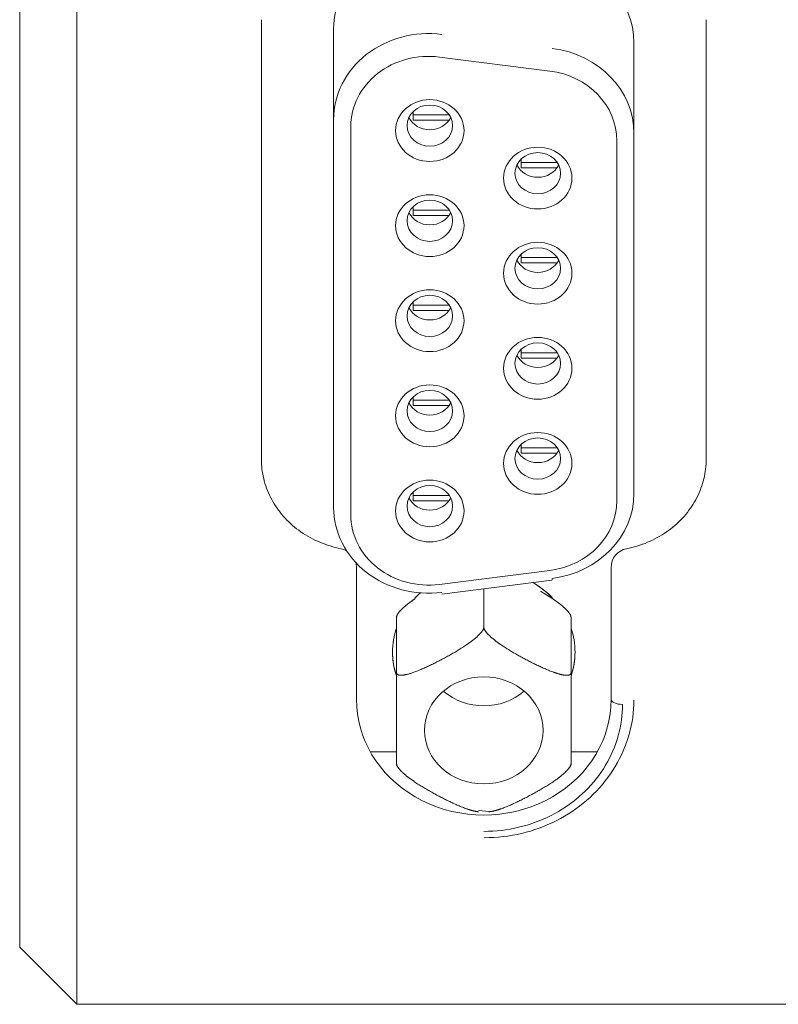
# Model space of a CAD drawing. Header units: millimetres. Extents: x 35 to 385, y -587 to 211.
# Tile 106 of 133: x 188 to 208, y -278 to -252. Entities that reach past the tile are written whole.
import ezdxf

# ---------------------------------------------------------------- set-up
doc = ezdxf.new("R2010")
doc.units = ezdxf.units.MM
doc.layers.add('1', color=7, linetype='Continuous', true_color=0xffffff)

msp = doc.modelspace()

# ---------------------------------------------------------------- linework, layer by layer
at = {"layer": '1', "color": 155, "linetype": 'Continuous', "lineweight": 18}
for p, q in [((187.979, -230.275), (187.979, -276.609)), ((187.979, -274.61), (187.979, -235.01)), ((189.479, -235.01), (189.479, -275.254)), ((194.338, -252.204), (194.338, -263.767)), ((206.038, -263.767), (206.038, -252.204)), ((196.238, -252.448), (196.238, -254.828)), ((204.138, -255.196), (204.138, -252.816)), ((199.023, -253.187), (201.923, -253.556)), ((201.923, -253.556), (199.023, -253.187)), ((198.327, -254.712), (198.327, -254.624)), ((196.238, -254.828), (196.238, -265.036)), ((199.281, -254.712), (198.327, -254.712)), ((198.327, -254.851), (198.327, -254.712)), ((199.273, -254.851), (198.327, -254.851)), ((196.688, -265.229), (196.688, -255.021)), ((196.688, -255.021), (196.688, -265.229)), ((203.688, -255.389), (203.688, -264.861)), ((203.688, -264.861), (203.688, -255.389)), ((204.138, -264.668), (204.138, -255.196)), ((201.167, -255.963), (201.167, -255.876)), ((201.167, -256.102), (201.167, -255.963)), ((202.121, -255.963), (201.167, -255.963)), ((202.113, -256.102), (201.167, -256.102)), ((198.327, -257.214), (198.327, -257.127)), ((198.327, -257.353), (198.327, -257.214)), ((199.281, -257.214), (198.327, -257.214)), ((199.273, -257.353), (198.327, -257.353)), ((201.167, -258.465), (201.167, -258.378)), ((201.167, -258.605), (201.167, -258.465)), ((202.121, -258.465), (201.167, -258.465)), ((202.113, -258.605), (201.167, -258.605)), ((198.327, -259.716), (198.327, -259.629)), ((198.327, -259.856), (198.327, -259.716)), ((199.281, -259.716), (198.327, -259.716)), ((199.273, -259.856), (198.327, -259.856)), ((201.167, -260.967), (201.167, -260.88)), ((201.167, -261.107), (201.167, -260.967)), ((202.121, -260.967), (201.167, -260.967)), ((202.113, -261.107), (201.167, -261.107)), ((198.327, -262.219), (198.327, -262.131)), ((199.281, -262.219), (198.327, -262.219)), ((198.327, -262.358), (198.327, -262.219)), ((199.273, -262.358), (198.327, -262.358)), ((201.167, -263.47), (201.167, -263.382)), ((202.121, -263.47), (201.167, -263.47)), ((201.167, -263.609), (201.167, -263.47)), ((202.113, -263.609), (201.167, -263.609)), ((198.327, -264.721), (198.327, -264.633)), ((198.327, -264.86), (198.327, -264.721)), ((199.281, -264.721), (198.327, -264.721)), ((199.273, -264.86), (198.327, -264.86)), ((196.838, -266.613), (196.838, -270.09)), ((201.923, -266.695), (199.023, -267.063)), ((199.023, -267.063), (201.923, -266.695)), ((203.538, -270.09), (203.538, -266.613)), ((199.08, -267.316), (201.98, -266.948)), ((200.188, -268.192), (200.188, -267.176)), ((197.893, -267.925), (197.893, -269.384)), ((202.483, -267.925), (202.483, -269.384)), ((197.203, -271.463), (197.893, -271.463)), ((202.483, -271.463), (203.176, -271.463)), ((187.979, -276.609), (187.979, -274.61)), ((189.479, -275.254), (189.479, -278.109)), ((189.479, -278.109), (187.979, -276.609)), ((187.979, -276.609), (189.479, -278.109)), ((209.979, -278.109), (189.479, -278.109)), ((209.979, -278.109), (193.48, -278.109))]:
    msp.add_line(p, q, dxfattribs=at)
at = {"layer": '1', "color": 155, "linetype": 'Continuous', "lineweight": 13}
for p, q in [((194.338, -263.768), (194.338, -252.205)), ((206.038, -252.205), (206.038, -263.768)), ((196.838, -270.092), (196.838, -266.614)), ((203.538, -266.614), (203.538, -270.092)), ((189.479, -278.109), (187.979, -276.609)), ((189.479, -278.109), (209.979, -278.109))]:
    msp.add_line(p, q, dxfattribs=at)
at = {"layer": '1', "color": 155, "linetype": 'Continuous', "lineweight": 18}
for points in [[(194.338, -263.767), (194.339, -263.832), (194.342, -263.896), (194.347, -263.961), (194.353, -264.025), (194.362, -264.088), (194.372, -264.152), (194.384, -264.215), (194.398, -264.278), (194.414, -264.341), (194.432, -264.403), (194.452, -264.465), (194.473, -264.527), (194.497, -264.588), (194.522, -264.649), (194.549, -264.71), (194.578, -264.769), (194.609, -264.828), (194.641, -264.885), (194.675, -264.942), (194.711, -264.999), (194.748, -265.054), (194.787, -265.108), (194.828, -265.162), (194.87, -265.215), (194.914, -265.267), (194.96, -265.318), (195.008, -265.368), (195.056, -265.416), (195.107, -265.463), (195.158, -265.509), (195.211, -265.554), (195.265, -265.597), (195.32, -265.639), (195.377, -265.679), (195.435, -265.719), (195.495, -265.757), (195.555, -265.793), (195.618, -265.828), (195.681, -265.862), (195.745, -265.894), (195.81, -265.924), (195.876, -265.953), (195.943, -265.98), (196.011, -266.006), (196.079, -266.029), (196.149, -266.051), (196.219, -266.072), (196.29, -266.09), (196.361, -266.107), (196.433, -266.122)], [(203.943, -266.122), (204.014, -266.107), (204.085, -266.09), (204.156, -266.072), (204.225, -266.052), (204.294, -266.03), (204.362, -266.007), (204.429, -265.982), (204.495, -265.955), (204.561, -265.926), (204.626, -265.896), (204.69, -265.865), (204.753, -265.831), (204.816, -265.796), (204.877, -265.76), (204.936, -265.722), (204.994, -265.683), (205.051, -265.642), (205.107, -265.6), (205.161, -265.557), (205.213, -265.513), (205.265, -265.467), (205.315, -265.42), (205.364, -265.372), (205.411, -265.322), (205.458, -265.271), (205.502, -265.219), (205.545, -265.167), (205.586, -265.113), (205.625, -265.059), (205.662, -265.003), (205.698, -264.947), (205.732, -264.891), (205.764, -264.833), (205.795, -264.775), (205.824, -264.715), (205.851, -264.655), (205.877, -264.594), (205.9, -264.533), (205.922, -264.471), (205.942, -264.408), (205.96, -264.346), (205.977, -264.282), (205.991, -264.219), (206.003, -264.155), (206.014, -264.091), (206.023, -264.026), (206.029, -263.962), (206.034, -263.897), (206.037, -263.832), (206.038, -263.767)], [(201.682, -267.244), (201.695, -267.251), (201.708, -267.259), (201.721, -267.267), (201.734, -267.274), (201.746, -267.282), (201.759, -267.29), (201.772, -267.297), (201.785, -267.305), (201.798, -267.313), (201.811, -267.321), (201.824, -267.328), (201.836, -267.336), (201.849, -267.344), (201.862, -267.352), (201.875, -267.36), (201.887, -267.368), (201.9, -267.376), (201.913, -267.385), (201.926, -267.393), (201.938, -267.401), (201.951, -267.409), (201.964, -267.418), (201.977, -267.426), (201.989, -267.434), (202.002, -267.443), (202.014, -267.451), (202.027, -267.46), (202.04, -267.469), (202.052, -267.477), (202.065, -267.486), (202.077, -267.495), (202.089, -267.503), (202.101, -267.512), (202.114, -267.521), (202.126, -267.53), (202.138, -267.539), (202.15, -267.548), (202.161, -267.557), (202.173, -267.566), (202.185, -267.575), (202.196, -267.584), (202.208, -267.593), (202.219, -267.602), (202.231, -267.611), (202.242, -267.62), (202.253, -267.63), (202.264, -267.639), (202.275, -267.648), (202.286, -267.658), (202.297, -267.667)], [(198.383, -267.437), (198.377, -267.441), (198.37, -267.445), (198.364, -267.45), (198.357, -267.454), (198.351, -267.459), (198.344, -267.463), (198.338, -267.467), (198.332, -267.472), (198.325, -267.476), (198.319, -267.481), (198.312, -267.485), (198.306, -267.49), (198.3, -267.494), (198.293, -267.499), (198.287, -267.503), (198.281, -267.508), (198.274, -267.512), (198.268, -267.517), (198.262, -267.521), (198.256, -267.526), (198.25, -267.53), (198.243, -267.535), (198.237, -267.539), (198.231, -267.544), (198.225, -267.549), (198.219, -267.553), (198.213, -267.558), (198.207, -267.563), (198.201, -267.567), (198.195, -267.572), (198.189, -267.576), (198.183, -267.581), (198.177, -267.586), (198.171, -267.59), (198.165, -267.595), (198.159, -267.6), (198.153, -267.605), (198.147, -267.609), (198.141, -267.614), (198.136, -267.619), (198.13, -267.624), (198.124, -267.628), (198.118, -267.633), (198.113, -267.638), (198.107, -267.643), (198.101, -267.648), (198.096, -267.653), (198.09, -267.657), (198.085, -267.662), (198.079, -267.667)], [(197.893, -267.925), (197.893, -267.921), (197.893, -267.917), (197.894, -267.913), (197.894, -267.909), (197.895, -267.905), (197.896, -267.901), (197.898, -267.896), (197.899, -267.892), (197.9, -267.887), (197.902, -267.883), (197.904, -267.878), (197.906, -267.873), (197.908, -267.868), (197.911, -267.863), (197.913, -267.858), (197.916, -267.853), (197.919, -267.848), (197.922, -267.843), (197.925, -267.838), (197.929, -267.833), (197.932, -267.827), (197.936, -267.822), (197.939, -267.817), (197.943, -267.811), (197.947, -267.806), (197.951, -267.801), (197.956, -267.795), (197.96, -267.79), (197.964, -267.784), (197.969, -267.779), (197.974, -267.773), (197.979, -267.767), (197.984, -267.762), (197.989, -267.756), (197.994, -267.751), (197.999, -267.745), (198.004, -267.74), (198.009, -267.734), (198.015, -267.729), (198.02, -267.723), (198.026, -267.717), (198.031, -267.712), (198.037, -267.706), (198.043, -267.701), (198.049, -267.695), (198.055, -267.69), (198.061, -267.684), (198.067, -267.678), (198.073, -267.673), (198.079, -267.667)], [(202.297, -267.667), (202.303, -267.673), (202.309, -267.678), (202.315, -267.684), (202.321, -267.69), (202.327, -267.695), (202.333, -267.701), (202.339, -267.706), (202.344, -267.712), (202.35, -267.717), (202.356, -267.723), (202.361, -267.729), (202.367, -267.734), (202.372, -267.74), (202.377, -267.745), (202.382, -267.751), (202.388, -267.757), (202.393, -267.762), (202.397, -267.768), (202.402, -267.773), (202.407, -267.779), (202.412, -267.784), (202.416, -267.79), (202.42, -267.795), (202.425, -267.801), (202.429, -267.806), (202.433, -267.811), (202.437, -267.817), (202.44, -267.822), (202.444, -267.827), (202.447, -267.832), (202.451, -267.838), (202.454, -267.843), (202.457, -267.848), (202.46, -267.853), (202.462, -267.858), (202.465, -267.863), (202.467, -267.868), (202.47, -267.873), (202.472, -267.878), (202.474, -267.882), (202.475, -267.887), (202.477, -267.892), (202.478, -267.896), (202.48, -267.901), (202.481, -267.905), (202.481, -267.909), (202.482, -267.913), (202.483, -267.917), (202.483, -267.921), (202.483, -267.925)], [(200.186, -268.206), (200.184, -268.214), (200.182, -268.221), (200.179, -268.229), (200.176, -268.237), (200.172, -268.245), (200.168, -268.253), (200.163, -268.262), (200.158, -268.27), (200.153, -268.279), (200.147, -268.288), (200.14, -268.297), (200.134, -268.306), (200.127, -268.315), (200.12, -268.324), (200.112, -268.334), (200.104, -268.343), (200.096, -268.352), (200.087, -268.361), (200.079, -268.371), (200.069, -268.38), (200.06, -268.39), (200.051, -268.399), (200.041, -268.409), (200.031, -268.418), (200.021, -268.427), (200.011, -268.437), (200.001, -268.446), (199.99, -268.455), (199.98, -268.464), (199.969, -268.474), (199.958, -268.483), (199.947, -268.492), (199.936, -268.501), (199.925, -268.51), (199.913, -268.519), (199.902, -268.528), (199.89, -268.537), (199.878, -268.546), (199.867, -268.555), (199.855, -268.564), (199.843, -268.573), (199.831, -268.582), (199.819, -268.591), (199.807, -268.6), (199.795, -268.608), (199.782, -268.617), (199.77, -268.626), (199.758, -268.634), (199.746, -268.643), (199.733, -268.651)], [(200.188, -268.192), (200.188, -268.192), (200.188, -268.193), (200.188, -268.193), (200.188, -268.193), (200.188, -268.194), (200.188, -268.194), (200.188, -268.194), (200.188, -268.194), (200.188, -268.195), (200.188, -268.195), (200.188, -268.195), (200.188, -268.195), (200.187, -268.196), (200.187, -268.196), (200.187, -268.196), (200.187, -268.196), (200.187, -268.197), (200.187, -268.197), (200.187, -268.197), (200.187, -268.198), (200.187, -268.198), (200.187, -268.198), (200.187, -268.198), (200.187, -268.199), (200.187, -268.199), (200.187, -268.199), (200.187, -268.2), (200.187, -268.2), (200.187, -268.2), (200.187, -268.2), (200.187, -268.201), (200.187, -268.201), (200.187, -268.201), (200.187, -268.201), (200.187, -268.202), (200.187, -268.202), (200.187, -268.202), (200.187, -268.203), (200.186, -268.203), (200.186, -268.203), (200.186, -268.203), (200.186, -268.204), (200.186, -268.204), (200.186, -268.204), (200.186, -268.205), (200.186, -268.205), (200.186, -268.205), (200.186, -268.206), (200.186, -268.206), (200.186, -268.206)], [(200.643, -268.651), (200.63, -268.643), (200.617, -268.634), (200.604, -268.625), (200.592, -268.616), (200.579, -268.607), (200.566, -268.598), (200.554, -268.589), (200.541, -268.58), (200.529, -268.57), (200.517, -268.561), (200.505, -268.552), (200.492, -268.543), (200.48, -268.533), (200.468, -268.524), (200.457, -268.514), (200.445, -268.505), (200.433, -268.495), (200.422, -268.486), (200.41, -268.476), (200.399, -268.467), (200.388, -268.457), (200.377, -268.447), (200.366, -268.437), (200.355, -268.428), (200.345, -268.418), (200.335, -268.408), (200.325, -268.399), (200.315, -268.389), (200.305, -268.379), (200.296, -268.369), (200.287, -268.36), (200.278, -268.35), (200.27, -268.34), (200.261, -268.33), (200.253, -268.321), (200.246, -268.311), (200.239, -268.302), (200.232, -268.292), (200.226, -268.283), (200.22, -268.274), (200.214, -268.265), (200.209, -268.256), (200.205, -268.247), (200.201, -268.239), (200.197, -268.23), (200.194, -268.222), (200.192, -268.214), (200.19, -268.207), (200.189, -268.199), (200.188, -268.192)], [(198.348, -269.374), (198.375, -269.364), (198.402, -269.354), (198.429, -269.343), (198.457, -269.333), (198.484, -269.321), (198.511, -269.31), (198.539, -269.299), (198.566, -269.287), (198.594, -269.275), (198.622, -269.263), (198.649, -269.25), (198.677, -269.238), (198.705, -269.225), (198.732, -269.212), (198.76, -269.199), (198.788, -269.185), (198.816, -269.172), (198.844, -269.158), (198.871, -269.145), (198.899, -269.131), (198.927, -269.117), (198.955, -269.103), (198.983, -269.088), (199.011, -269.074), (199.039, -269.059), (199.067, -269.045), (199.096, -269.03), (199.124, -269.015), (199.152, -269), (199.18, -268.984), (199.208, -268.969), (199.236, -268.954), (199.264, -268.938), (199.292, -268.922), (199.32, -268.906), (199.348, -268.891), (199.376, -268.874), (199.404, -268.858), (199.432, -268.842), (199.459, -268.826), (199.487, -268.809), (199.515, -268.792), (199.542, -268.775), (199.57, -268.758), (199.597, -268.741), (199.625, -268.723), (199.652, -268.706), (199.679, -268.688), (199.706, -268.67), (199.733, -268.651)], [(202.028, -269.374), (202.001, -269.364), (201.974, -269.354), (201.947, -269.343), (201.919, -269.333), (201.892, -269.322), (201.865, -269.31), (201.837, -269.299), (201.81, -269.287), (201.782, -269.275), (201.754, -269.263), (201.727, -269.25), (201.699, -269.237), (201.671, -269.225), (201.643, -269.212), (201.615, -269.198), (201.587, -269.185), (201.559, -269.172), (201.531, -269.158), (201.503, -269.144), (201.475, -269.13), (201.447, -269.116), (201.419, -269.102), (201.391, -269.087), (201.362, -269.073), (201.334, -269.058), (201.306, -269.043), (201.278, -269.029), (201.25, -269.014), (201.222, -268.999), (201.194, -268.984), (201.166, -268.968), (201.138, -268.953), (201.111, -268.937), (201.083, -268.922), (201.055, -268.906), (201.027, -268.89), (200.999, -268.874), (200.972, -268.858), (200.944, -268.842), (200.916, -268.826), (200.889, -268.809), (200.861, -268.792), (200.834, -268.775), (200.806, -268.758), (200.779, -268.741), (200.752, -268.724), (200.724, -268.706), (200.697, -268.688), (200.67, -268.67), (200.643, -268.651)], [(198.348, -269.374), (198.325, -269.382), (198.304, -269.389), (198.283, -269.396), (198.262, -269.403), (198.243, -269.409), (198.224, -269.414), (198.206, -269.42), (198.188, -269.424), (198.171, -269.429), (198.155, -269.433), (198.14, -269.436), (198.125, -269.439), (198.111, -269.442), (198.097, -269.445), (198.084, -269.447), (198.072, -269.449), (198.06, -269.45), (198.048, -269.451), (198.038, -269.452), (198.027, -269.453), (198.017, -269.453), (198.008, -269.454), (197.999, -269.454), (197.991, -269.453), (197.983, -269.453), (197.975, -269.452), (197.968, -269.451), (197.961, -269.45), (197.955, -269.449), (197.949, -269.447), (197.943, -269.445), (197.938, -269.443), (197.933, -269.441), (197.928, -269.439), (197.924, -269.437), (197.92, -269.434), (197.916, -269.432), (197.912, -269.429), (197.909, -269.426), (197.906, -269.423), (197.904, -269.419), (197.901, -269.416), (197.899, -269.412), (197.898, -269.409), (197.896, -269.405), (197.895, -269.401), (197.894, -269.397), (197.894, -269.393), (197.893, -269.388), (197.893, -269.384)], [(197.893, -269.384), (197.893, -269.388), (197.893, -269.393), (197.893, -269.399), (197.893, -269.404), (197.893, -269.41), (197.893, -269.416), (197.893, -269.423), (197.893, -269.429), (197.893, -269.436), (197.893, -269.444), (197.893, -269.451), (197.893, -269.459), (197.893, -269.467), (197.893, -269.476), (197.893, -269.485), (197.893, -269.494), (197.893, -269.504), (197.893, -269.513), (197.893, -269.524), (197.893, -269.534), (197.893, -269.545), (197.893, -269.557), (197.893, -269.568), (197.893, -269.581), (197.893, -269.593), (197.893, -269.606), (197.893, -269.62), (197.893, -269.634), (197.893, -269.648), (197.893, -269.663), (197.893, -269.679), (197.893, -269.695), (197.893, -269.711), (197.893, -269.728), (197.893, -269.746), (197.893, -269.764), (197.893, -269.783), (197.893, -269.802), (197.893, -269.822), (197.893, -269.843), (197.893, -269.864), (197.893, -269.886), (197.893, -269.909), (197.893, -269.932), (197.893, -269.956), (197.893, -269.981), (197.893, -270.006), (197.893, -270.032), (197.893, -270.059), (197.893, -270.086)], [(202.028, -269.374), (202.041, -269.379), (202.054, -269.383), (202.067, -269.388), (202.08, -269.392), (202.093, -269.396), (202.106, -269.4), (202.118, -269.404), (202.131, -269.408), (202.143, -269.412), (202.156, -269.416), (202.168, -269.419), (202.181, -269.423), (202.193, -269.426), (202.205, -269.429), (202.217, -269.432), (202.229, -269.435), (202.241, -269.437), (202.252, -269.44), (202.264, -269.442), (202.275, -269.444), (202.287, -269.446), (202.298, -269.448), (202.309, -269.449), (202.319, -269.451), (202.33, -269.452), (202.34, -269.452), (202.35, -269.453), (202.36, -269.453), (202.37, -269.454), (202.379, -269.453), (202.388, -269.453), (202.397, -269.452), (202.405, -269.451), (202.414, -269.45), (202.421, -269.448), (202.429, -269.447), (202.436, -269.444), (202.443, -269.442), (202.449, -269.439), (202.454, -269.436), (202.46, -269.432), (202.464, -269.428), (202.469, -269.424), (202.472, -269.419), (202.476, -269.414), (202.478, -269.409), (202.48, -269.403), (202.482, -269.397), (202.483, -269.39), (202.483, -269.384)], [(202.483, -269.384), (202.483, -269.388), (202.483, -269.393), (202.483, -269.399), (202.483, -269.404), (202.483, -269.41), (202.483, -269.416), (202.483, -269.423), (202.483, -269.429), (202.483, -269.436), (202.483, -269.444), (202.483, -269.451), (202.483, -269.459), (202.483, -269.467), (202.483, -269.476), (202.483, -269.485), (202.483, -269.494), (202.483, -269.504), (202.483, -269.513), (202.483, -269.524), (202.483, -269.534), (202.483, -269.545), (202.483, -269.557), (202.483, -269.568), (202.483, -269.581), (202.483, -269.593), (202.483, -269.606), (202.483, -269.62), (202.483, -269.634), (202.483, -269.648), (202.483, -269.663), (202.483, -269.679), (202.483, -269.694), (202.483, -269.711), (202.483, -269.728), (202.483, -269.746), (202.483, -269.764), (202.483, -269.783), (202.483, -269.802), (202.483, -269.822), (202.483, -269.843), (202.483, -269.864), (202.483, -269.886), (202.483, -269.909), (202.483, -269.932), (202.483, -269.956), (202.483, -269.981), (202.483, -270.006), (202.483, -270.032), (202.483, -270.059), (202.483, -270.086)], [(196.838, -270.09), (196.844, -270.28), (196.864, -270.469), (196.897, -270.656), (196.942, -270.841), (196.999, -271.022), (197.069, -271.199), (197.151, -271.373), (197.245, -271.543), (197.351, -271.708), (197.468, -271.865), (197.595, -272.016), (197.733, -272.159), (197.881, -272.295), (198.039, -272.423), (198.205, -272.541), (198.379, -272.65), (198.56, -272.748), (198.749, -272.836), (198.944, -272.914), (199.144, -272.98), (199.347, -273.034), (199.554, -273.076), (199.764, -273.107), (199.977, -273.125), (200.191, -273.131), (200.403, -273.125), (200.613, -273.106), (200.823, -273.076), (201.032, -273.033), (201.236, -272.978), (201.436, -272.912), (201.629, -272.835), (201.817, -272.748), (201.999, -272.649), (202.174, -272.539), (202.34, -272.421), (202.496, -272.294), (202.644, -272.159), (202.782, -272.015), (202.91, -271.863), (203.027, -271.705), (203.132, -271.541), (203.226, -271.373), (203.307, -271.199), (203.377, -271.021), (203.435, -270.838), (203.48, -270.653), (203.512, -270.467), (203.531, -270.28), (203.538, -270.09)], [(197.893, -271.531), (197.893, -271.507), (197.893, -271.482), (197.893, -271.457), (197.893, -271.432), (197.893, -271.407), (197.893, -271.381), (197.893, -271.356), (197.893, -271.329), (197.893, -271.303), (197.893, -271.276), (197.893, -271.25), (197.893, -271.223), (197.893, -271.195), (197.893, -271.168), (197.893, -271.14), (197.893, -271.113), (197.893, -271.085), (197.893, -271.056), (197.893, -271.028), (197.893, -271), (197.893, -270.971), (197.893, -270.942), (197.893, -270.913), (197.893, -270.884), (197.893, -270.855), (197.893, -270.826), (197.893, -270.796), (197.893, -270.767), (197.893, -270.737), (197.893, -270.707), (197.893, -270.677), (197.893, -270.647), (197.893, -270.617), (197.893, -270.586), (197.893, -270.556), (197.893, -270.525), (197.893, -270.495), (197.893, -270.464), (197.893, -270.433), (197.893, -270.402), (197.893, -270.371), (197.893, -270.34), (197.893, -270.309), (197.893, -270.277), (197.893, -270.246), (197.893, -270.214), (197.893, -270.182), (197.893, -270.15), (197.893, -270.118), (197.893, -270.086)], [(200.2, -273.727), (200.326, -273.725), (200.452, -273.72), (200.576, -273.711), (200.699, -273.698), (200.821, -273.682), (200.942, -273.663), (201.062, -273.64), (201.181, -273.614), (201.299, -273.584), (201.417, -273.551), (201.533, -273.514), (201.648, -273.473), (201.763, -273.429), (201.875, -273.382), (201.987, -273.332), (202.096, -273.278), (202.204, -273.222), (202.309, -273.162), (202.413, -273.099), (202.514, -273.034), (202.613, -272.965), (202.709, -272.894), (202.803, -272.82), (202.894, -272.743), (202.983, -272.664), (203.068, -272.583), (203.151, -272.498), (203.231, -272.412), (203.308, -272.323), (203.382, -272.232), (203.453, -272.139), (203.521, -272.044), (203.586, -271.947), (203.647, -271.849), (203.705, -271.748), (203.759, -271.646), (203.81, -271.543), (203.858, -271.438), (203.901, -271.332), (203.942, -271.224), (203.978, -271.116), (204.011, -271.006), (204.04, -270.896), (204.065, -270.785), (204.087, -270.673), (204.105, -270.56), (204.119, -270.447), (204.129, -270.334), (204.135, -270.22), (204.137, -270.106)], [(202.483, -271.531), (202.483, -271.507), (202.483, -271.482), (202.483, -271.458), (202.483, -271.433), (202.483, -271.407), (202.483, -271.382), (202.483, -271.356), (202.483, -271.33), (202.483, -271.303), (202.483, -271.277), (202.483, -271.25), (202.483, -271.222), (202.483, -271.195), (202.483, -271.168), (202.483, -271.14), (202.483, -271.112), (202.483, -271.084), (202.483, -271.055), (202.483, -271.027), (202.483, -270.998), (202.483, -270.969), (202.483, -270.94), (202.483, -270.911), (202.483, -270.882), (202.483, -270.853), (202.483, -270.824), (202.483, -270.794), (202.483, -270.765), (202.483, -270.735), (202.483, -270.705), (202.483, -270.676), (202.483, -270.646), (202.483, -270.616), (202.483, -270.586), (202.483, -270.555), (202.483, -270.525), (202.483, -270.495), (202.483, -270.464), (202.483, -270.433), (202.483, -270.402), (202.483, -270.372), (202.483, -270.34), (202.483, -270.309), (202.483, -270.278), (202.483, -270.246), (202.483, -270.215), (202.483, -270.183), (202.483, -270.151), (202.483, -270.118), (202.483, -270.086)], [(203.838, -270.219), (203.836, -270.324), (203.831, -270.428), (203.822, -270.532), (203.809, -270.636), (203.794, -270.739), (203.774, -270.841), (203.751, -270.943), (203.725, -271.045), (203.695, -271.146), (203.661, -271.247), (203.624, -271.346), (203.584, -271.444), (203.541, -271.54), (203.494, -271.635), (203.445, -271.728), (203.392, -271.82), (203.336, -271.911), (203.277, -272), (203.214, -272.088), (203.148, -272.174), (203.079, -272.258), (203.008, -272.341), (202.934, -272.421), (202.857, -272.498), (202.778, -272.573), (202.697, -272.646), (202.612, -272.717), (202.526, -272.785), (202.437, -272.851), (202.345, -272.914), (202.251, -272.975), (202.154, -273.034), (202.056, -273.089), (201.957, -273.142), (201.855, -273.191), (201.753, -273.237), (201.648, -273.281), (201.543, -273.321), (201.436, -273.359), (201.327, -273.393), (201.217, -273.424), (201.105, -273.453), (200.992, -273.478), (200.879, -273.499), (200.765, -273.518), (200.652, -273.533), (200.538, -273.544), (200.423, -273.553), (200.308, -273.558), (200.193, -273.56)], [(197.893, -271.531), (197.893, -271.55), (197.893, -271.569), (197.893, -271.587), (197.893, -271.604), (197.893, -271.62), (197.893, -271.636), (197.893, -271.65), (197.893, -271.664), (197.893, -271.677), (197.893, -271.69), (197.893, -271.701), (197.893, -271.712), (197.893, -271.723), (197.893, -271.732), (197.893, -271.741), (197.893, -271.749), (197.893, -271.757), (197.893, -271.764), (197.893, -271.771), (197.893, -271.777), (197.893, -271.782), (197.893, -271.787), (197.893, -271.792), (197.893, -271.796), (197.893, -271.8), (197.893, -271.803), (197.893, -271.806), (197.893, -271.808), (197.893, -271.81), (197.893, -271.812), (197.893, -271.813), (197.893, -271.814), (197.893, -271.815), (197.893, -271.815), (197.893, -271.815), (197.893, -271.814), (197.893, -271.814), (197.893, -271.813), (197.893, -271.811), (197.893, -271.81), (197.893, -271.808), (197.893, -271.805), (197.893, -271.803), (197.893, -271.8), (197.893, -271.797), (197.893, -271.794), (197.893, -271.79), (197.893, -271.786), (197.893, -271.782), (197.893, -271.778)], [(202.483, -271.778), (202.483, -271.782), (202.483, -271.786), (202.483, -271.79), (202.483, -271.794), (202.483, -271.797), (202.483, -271.8), (202.483, -271.803), (202.483, -271.805), (202.483, -271.808), (202.483, -271.81), (202.483, -271.811), (202.483, -271.813), (202.483, -271.814), (202.483, -271.814), (202.483, -271.815), (202.483, -271.815), (202.483, -271.815), (202.483, -271.814), (202.483, -271.813), (202.483, -271.812), (202.483, -271.81), (202.483, -271.808), (202.483, -271.806), (202.483, -271.803), (202.483, -271.8), (202.483, -271.796), (202.483, -271.792), (202.483, -271.787), (202.483, -271.782), (202.483, -271.777), (202.483, -271.771), (202.483, -271.764), (202.483, -271.757), (202.483, -271.749), (202.483, -271.741), (202.483, -271.732), (202.483, -271.723), (202.483, -271.712), (202.483, -271.701), (202.483, -271.69), (202.483, -271.677), (202.483, -271.664), (202.483, -271.65), (202.483, -271.636), (202.483, -271.62), (202.483, -271.604), (202.483, -271.587), (202.483, -271.569), (202.483, -271.55), (202.483, -271.531)], [(197.893, -271.778), (197.893, -271.785), (197.894, -271.792), (197.896, -271.8), (197.898, -271.807), (197.9, -271.815), (197.903, -271.824), (197.907, -271.832), (197.911, -271.841), (197.916, -271.85), (197.921, -271.859), (197.927, -271.868), (197.933, -271.878), (197.94, -271.887), (197.947, -271.897), (197.954, -271.906), (197.962, -271.916), (197.97, -271.926), (197.979, -271.936), (197.988, -271.946), (197.997, -271.956), (198.006, -271.966), (198.016, -271.975), (198.026, -271.985), (198.036, -271.995), (198.046, -272.005), (198.057, -272.015), (198.067, -272.025), (198.078, -272.035), (198.089, -272.045), (198.101, -272.055), (198.112, -272.064), (198.124, -272.074), (198.135, -272.084), (198.147, -272.094), (198.159, -272.103), (198.171, -272.113), (198.183, -272.122), (198.195, -272.132), (198.208, -272.141), (198.22, -272.151), (198.232, -272.16), (198.245, -272.169), (198.258, -272.178), (198.27, -272.188), (198.283, -272.197), (198.296, -272.206), (198.309, -272.215), (198.322, -272.224), (198.335, -272.233), (198.348, -272.242)], [(202.483, -271.778), (202.483, -271.782), (202.482, -271.787), (202.482, -271.792), (202.481, -271.797), (202.48, -271.802), (202.478, -271.808), (202.476, -271.813), (202.474, -271.819), (202.472, -271.825), (202.47, -271.83), (202.467, -271.837), (202.464, -271.843), (202.46, -271.849), (202.456, -271.856), (202.452, -271.863), (202.448, -271.87), (202.443, -271.877), (202.438, -271.884), (202.433, -271.891), (202.427, -271.899), (202.421, -271.907), (202.415, -271.915), (202.408, -271.923), (202.401, -271.932), (202.393, -271.94), (202.385, -271.949), (202.377, -271.958), (202.368, -271.968), (202.358, -271.977), (202.349, -271.987), (202.338, -271.997), (202.328, -272.007), (202.316, -272.018), (202.304, -272.029), (202.292, -272.04), (202.279, -272.051), (202.265, -272.063), (202.251, -272.075), (202.236, -272.087), (202.221, -272.1), (202.205, -272.113), (202.188, -272.126), (202.17, -272.14), (202.152, -272.154), (202.133, -272.168), (202.114, -272.182), (202.093, -272.197), (202.072, -272.212), (202.05, -272.227), (202.028, -272.242)], [(199.733, -272.965), (199.706, -272.955), (199.679, -272.945), (199.652, -272.934), (199.624, -272.923), (199.597, -272.912), (199.57, -272.901), (199.542, -272.889), (199.515, -272.878), (199.487, -272.866), (199.459, -272.853), (199.432, -272.841), (199.404, -272.828), (199.376, -272.816), (199.349, -272.803), (199.321, -272.789), (199.293, -272.776), (199.265, -272.763), (199.237, -272.749), (199.21, -272.735), (199.182, -272.722), (199.154, -272.708), (199.126, -272.693), (199.098, -272.679), (199.07, -272.665), (199.042, -272.65), (199.013, -272.635), (198.985, -272.621), (198.957, -272.606), (198.929, -272.59), (198.901, -272.575), (198.873, -272.56), (198.845, -272.544), (198.817, -272.529), (198.789, -272.513), (198.761, -272.497), (198.733, -272.481), (198.705, -272.465), (198.677, -272.449), (198.649, -272.433), (198.621, -272.416), (198.594, -272.4), (198.566, -272.383), (198.539, -272.366), (198.511, -272.349), (198.484, -272.332), (198.456, -272.314), (198.429, -272.297), (198.402, -272.279), (198.375, -272.261), (198.348, -272.242)], [(200.643, -272.965), (200.67, -272.955), (200.697, -272.945), (200.724, -272.934), (200.751, -272.923), (200.779, -272.912), (200.806, -272.901), (200.834, -272.889), (200.861, -272.878), (200.889, -272.866), (200.916, -272.853), (200.944, -272.841), (200.972, -272.828), (201, -272.815), (201.028, -272.802), (201.056, -272.789), (201.083, -272.776), (201.112, -272.762), (201.14, -272.749), (201.168, -272.735), (201.196, -272.721), (201.224, -272.707), (201.252, -272.692), (201.28, -272.678), (201.308, -272.664), (201.337, -272.649), (201.365, -272.634), (201.393, -272.619), (201.421, -272.605), (201.449, -272.589), (201.477, -272.574), (201.504, -272.559), (201.532, -272.544), (201.56, -272.528), (201.588, -272.513), (201.616, -272.497), (201.644, -272.481), (201.671, -272.465), (201.699, -272.449), (201.727, -272.433), (201.754, -272.416), (201.782, -272.4), (201.81, -272.383), (201.837, -272.366), (201.864, -272.349), (201.892, -272.332), (201.919, -272.314), (201.947, -272.297), (201.974, -272.279), (202.001, -272.261), (202.028, -272.242)], [(199.733, -272.965), (199.74, -272.967), (199.747, -272.97), (199.754, -272.972), (199.761, -272.974), (199.767, -272.977), (199.774, -272.979), (199.781, -272.981), (199.788, -272.984), (199.795, -272.986), (199.801, -272.988), (199.808, -272.99), (199.815, -272.992), (199.821, -272.995), (199.828, -272.997), (199.835, -272.999), (199.841, -273.001), (199.848, -273.003), (199.855, -273.005), (199.861, -273.006), (199.868, -273.008), (199.874, -273.01), (199.881, -273.012), (199.887, -273.014), (199.893, -273.015), (199.9, -273.017), (199.906, -273.019), (199.913, -273.02), (199.919, -273.022), (199.925, -273.023), (199.931, -273.025), (199.938, -273.026), (199.944, -273.028), (199.95, -273.029), (199.956, -273.03), (199.962, -273.032), (199.969, -273.033), (199.975, -273.034), (199.981, -273.035), (199.987, -273.036), (199.992, -273.037), (199.998, -273.038), (200.004, -273.039), (200.01, -273.04), (200.016, -273.04), (200.021, -273.041), (200.027, -273.042), (200.032, -273.042), (200.038, -273.043), (200.043, -273.043), (200.049, -273.044)], [(200.052, -273.008), (200.325, -273.034)], [(200.324, -273.044), (200.329, -273.043), (200.334, -273.043), (200.34, -273.043), (200.346, -273.042), (200.351, -273.041), (200.357, -273.041), (200.363, -273.04), (200.368, -273.039), (200.374, -273.038), (200.38, -273.038), (200.386, -273.037), (200.392, -273.036), (200.398, -273.034), (200.404, -273.033), (200.41, -273.032), (200.416, -273.031), (200.422, -273.03), (200.429, -273.028), (200.435, -273.027), (200.441, -273.026), (200.447, -273.024), (200.454, -273.023), (200.46, -273.021), (200.467, -273.019), (200.473, -273.018), (200.48, -273.016), (200.486, -273.014), (200.493, -273.013), (200.499, -273.011), (200.506, -273.009), (200.513, -273.007), (200.519, -273.005), (200.526, -273.003), (200.533, -273.001), (200.54, -272.999), (200.546, -272.997), (200.553, -272.995), (200.56, -272.993), (200.567, -272.991), (200.573, -272.988), (200.58, -272.986), (200.587, -272.984), (200.594, -272.982), (200.601, -272.979), (200.608, -272.977), (200.615, -272.975), (200.622, -272.972), (200.629, -272.97), (200.636, -272.967), (200.643, -272.965)]]:
    msp.add_lwpolyline(points, dxfattribs=at)
for centre, start, end in [((196.338, -266.613), 61.1957, 78.9989), ((204.038, -266.613), 101.0011, 180), ((196.338, -266.613), 0, 14.6073)]:
    msp.add_arc(centre, 0.5, start, end, dxfattribs=at)
for centre, major_axis, ratio, start_param, end_param in [((198.738, -252.448), (-2.5, 0), 0.903345, 4.572763, 6.283185), ((201.638, -252.816), (-2.5, 0), 0.903345, 3.141593, 4.572763), ((198.738, -254.828), (2.5, 0), 0.903345, 1.43117, 3.141593), ((201.638, -255.196), (2.5, 0), 0.903345, 0, 1.43117), ((198.738, -255.021), (-2.05, 0), 0.903345, 4.572763, 6.283185), ((198.738, -255.021), (2.05, 0), 0.903345, 1.43117, 3.141593), ((201.638, -255.389), (-2.05, 0), 0.903345, 3.141593, 4.572763), ((201.638, -255.389), (2.05, 0), 0.903345, 0, 1.43117), ((198.768, -254.559), (0.6, 0), 0.903345, 3.552748, 5.872028), ((201.608, -255.81), (0.6, 0), 0.903345, 3.552748, 5.872028), ((198.768, -257.061), (0.6, 0), 0.903345, 3.552748, 5.872028), ((201.608, -258.312), (0.6, 0), 0.903345, 3.552748, 5.872028), ((198.768, -259.563), (0.6, 0), 0.903345, 3.552748, 5.872028), ((201.608, -260.814), (0.6, 0), 0.903345, 3.552748, 5.872028), ((198.768, -262.066), (0.6, 0), 0.903345, 3.552748, 5.872028), ((201.608, -263.317), (0.6, 0), 0.903345, 3.552748, 5.872028), ((201.638, -264.668), (2.5, 0), 0.903345, 4.852015, 6.283185), ((198.768, -264.568), (0.6, 0), 0.903345, 3.552748, 5.872028), ((201.638, -264.861), (-2.05, 0), 0.903345, 1.710423, 3.141593), ((201.638, -264.861), (2.05, 0), 0.903345, 4.852015, 6.283185), ((198.738, -265.036), (2.5, 0), 0.903345, 3.141593, 4.852015), ((198.738, -265.229), (-2.05, 0), 0.903345, 0, 1.710423), ((198.738, -265.229), (2.05, 0), 0.903345, 3.141593, 4.852015), ((200.188, -268.844), (-2.4, 0), 0.903345, 3.851592, 4.147393), ((200.188, -268.844), (2.4, 0), 0.903345, 0.749172, 1.005703), ((201.923, -266.502), (-0.057, 0.446), 0.059693, 3.141579, 3.581105), ((200.188, -268.844), (2.4, 0), 0.903345, 2.339897, 2.428746), ((200.188, -268.844), (-2.4, 0), 0.903345, 5.481588, 5.535977), ((200.188, -268.844), (-2.4, 0), 0.903345, 5.986305, 6.283185), ((200.188, -268.844), (2.4, 0), 0.903345, 2.844614, 3.141593), ((200.188, -268.844), (-2.4, 0), 0.903345, 3.141593, 3.438571), ((200.188, -268.844), (2.4, 0), 0.903345, 0, 0.296881), ((200.188, -268.844), (-2.4, 0), 0.903345, 0, 0.2474), ((200.188, -268.844), (2.4, 0), 0.903345, 3.141593, 3.44672), ((200.188, -268.844), (-2.4, 0), 0.903345, 2.845596, 3.141593), ((200.188, -268.844), (2.4, 0), 0.903345, 6.022139, 6.283185), ((200.188, -268.844), (1.56, 0), 0.903345, 3.960272, 5.464603), ((200.188, -268.844), (-1.56, 0), 0.903345, 0.818581, 2.322913), ((203.838, -270.09), (-0.3, 0), 0.428914, 0, 1.570796)]:
    msp.add_ellipse(centre, major_axis=major_axis, ratio=ratio, start_param=start_param, end_param=end_param, dxfattribs=at)
for centre, major_axis in [((198.768, -255.121), (-0.9, 0)), ((198.768, -254.992), (-0.6, 0)), ((201.608, -256.372), (-0.9, 0)), ((201.608, -256.243), (-0.6, 0)), ((198.768, -257.623), (-0.9, 0)), ((198.768, -257.494), (-0.6, 0)), ((201.608, -258.874), (-0.9, 0)), ((201.608, -258.745), (-0.6, 0)), ((198.768, -260.125), (-0.9, 0)), ((198.768, -259.997), (-0.6, 0)), ((201.608, -261.376), (-0.9, 0)), ((201.608, -261.248), (-0.6, 0)), ((198.768, -262.627), (-0.9, 0)), ((198.768, -262.499), (-0.6, 0)), ((201.608, -263.879), (-0.9, 0)), ((201.608, -263.75), (-0.6, 0)), ((198.768, -265.13), (-0.9, 0)), ((198.768, -265.001), (-0.6, 0)), ((200.188, -270.902), (-1.56, 0))]:
    msp.add_ellipse(centre, major_axis=major_axis, ratio=0.903345, dxfattribs=at)

doc.saveas('drawing.dxf')
